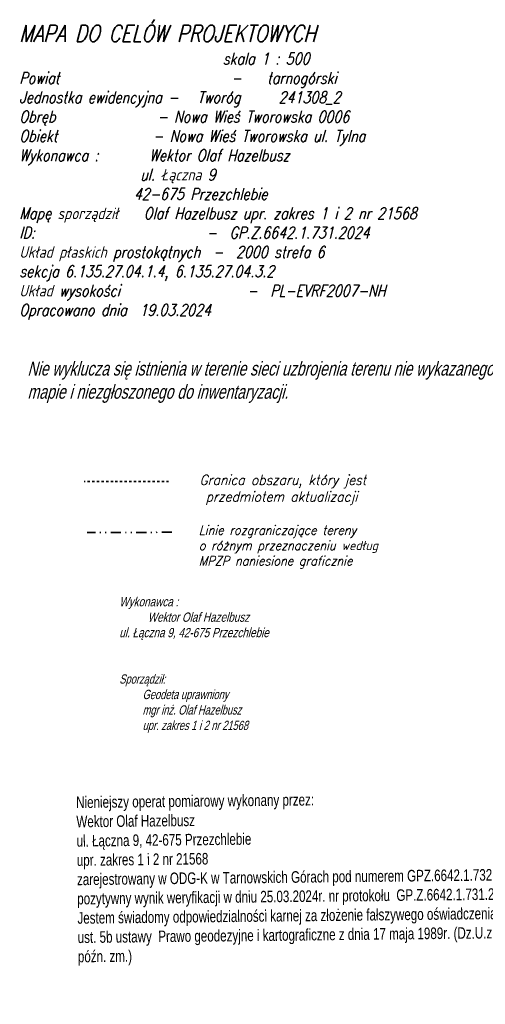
# Model space of a CAD drawing. Header units: metres. Extents: x 6553410 to 6553682, y 5599441 to 5599693.
# Tile 11 of 19: x 6553410 to 6553460, y 5599585 to 5599691. Entities that reach past the tile are written whole.
import ezdxf

# ---------------------------------------------------------------- set-up
doc = ezdxf.new("R2010")
doc.units = ezdxf.units.M
doc.header["$LTSCALE"] = 0.5
for name, pattern in [('2', [0.9, 0.6, -0.3]), ('BUR', [4.5, 3, -1.5]), ('GAW', [5.1, 2.2, -0.97, 0, -0.96, 0, -0.97]), ('otkz_500', [1, 0.5, -0.5])]:
    doc.linetypes.add(name, pattern=pattern)
doc.layers.get('0').update_dxf_attribs({"color": 2, "linetype": 'CONTINUOUS', "lineweight": 5})
doc.layers.add('Obszar roboty geodezyjnej', color=7, linetype='CONTINUOUS')
doc.layers.add('przepust', color=7, linetype='CONTINUOUS')
doc.styles.get("Standard").update_dxf_attribs({"font": 'Working1250', "width": 0.75})
doc.styles.add('UZBROJENIE', font='SIMPLEX', dxfattribs={"width": 0.8, "oblique": 15.00003, "height": 0.9})
doc.styles.add('WYMIAR', font='SIMPLEX', dxfattribs={"width": 0.9, "height": 0.9})

msp = doc.modelspace()

# ---------------------------------------------------------------- linework, layer by layer
at = {"color": 182, "linetype": 'GAW', "lineweight": 35}
msp.add_line((6553426.68, 5599635.98, 224.86), (6553417.56, 5599635.97, 224.86), dxfattribs=at)
at = {"layer": 'przepust', "color": 6, "linetype": 'otkz_500', "lineweight": 35}
msp.add_line((6553426.33, 5599641.46, 674.59), (6553417.22, 5599641.46, 674.59), dxfattribs=at)

# ---------------------------------------------------------------- texts
at = {"color": 7, "lineweight": 25, "insert": (6553410.23, 5599693.06), "char_height": 1.44, "width": 81.5227, "attachment_point": 1, "style": 'UZBROJENIE'}
msp.add_mtext('\\P\\H1.25x;MAPA DO CELÓW PROJEKTOWYCH\\P\\H0.69448x;                                skala 1 : 500\\PPowiat                           -    tarnogórski\\PJednostka ewidencyjna -   Tworóg      241308_2\\PObręb                - Nowa Wieś Tworowska 0006\\PObiekt               - Nowa Wieś Tworowska ul. Tylna\\PWykonawca :        Wektor Olaf Hazelbusz\\P                   ul. Łączna 9  \\P                  42-675 Przezchlebie\\PMapę sporządził    Olaf Hazelbusz upr. zakres 1 i 2 nr 21568 \\PID:                           -  GP.Z.6642.1.731.2024\\PUkład płaskich prostokątnych  -  2000 strefa 6  \\Psekcja 6\\Q15;.135.27.04.1.4, 6.135.27.04.3.2\\PUkład wysokości                    -  PL-EVRF2007-NH\\POpracowano dnia  19.03.2024\\P', dxfattribs=at)
at = {"color": 6, "lineweight": 25, "insert": (6553429.66, 5599642.17, 674.59), "char_height": 1.0793, "width": 26.4087, "attachment_point": 1, "style": 'WYMIAR'}
msp.add_mtext('\\Fsimplex|c238;\\Q15;Granica obszaru, który jest\\P\\pxr6.0247; przedmiotem aktualizacji', dxfattribs=at)
at = {"color": 182, "linetype": 'BUR', "lineweight": 25, "insert": (6553429.58, 5599636.71, 224.86), "char_height": 0.9916, "width": 23.3302, "attachment_point": 1, "style": 'WYMIAR'}
msp.add_mtext('{\\Fsimplex|c0;\\Q15;Linie rozgraniczające tereny \\Po różnym przeznaczeniu według \\PMPZP naniesione graficznie}', dxfattribs=at)
at = {"layer": 'Obszar roboty geodezyjnej', "color": 7, "linetype": '2', "lineweight": 25, "attachment_point": 1}
for s, insert, char_height, width in [('\\H1.00005x;\\Q15;Nie wyklucza się istnienia w terenie sieci uzbrojenia terenu nie wykazanego na niniejszej mapie i niezgłoszonego do inwentaryzacji.', (6553411.11, 5599654.38), 1.5, 60.2705), ('{\\Q15;\\P\\Fc:\\windows\\fonts\\simplex|c238;\\W0.8;Wykonawca :\\P\\Ftxt|c238;\\W0.75;           \\Fc:\\windows\\fonts\\simplex|c238;\\W0.8;Wektor Olaf Hazelbusz\\Pul. Łączna 9, 42-675 Przezchlebie\\P\\P\\Ftxt|c238;\\W0.75;                 \\PSporządził:   \\P         Geodeta uprawniony\\P         mgr inż. Olaf Hazelbusz\\P         upr. zakres 1 i 2 nr 21568}', (6553421.01, 5599630.67, 224.86), 1, 37.5318)]:
    msp.add_mtext(s, dxfattribs=dict(at, insert=insert, char_height=char_height, width=width))
at = {"layer": 'Obszar roboty geodezyjnej', "color": 1, "linetype": 'ByBlock', "insert": (6553416.35, 5599607.5), "char_height": 1.24705, "width": 57.0415, "attachment_point": 1, "rotation": 0.6408}
msp.add_mtext('Nieniejszy operat pomiarowy wykonany przez:\\PWektor Olaf Hazelbusz\\Pul. Łączna 9, 42-675 Przezchlebie\\Pupr. zakres 1 i 2 nr 21568\\Pzarejestrowany w ODG-K w Tarnowskich Górach pod numerem GPZ.6642.1.732.2024 uzyskał pozytywny wynik weryfikacji w dniu 25.03.2024r. nr protokołu  GP.Z.6642.1.731.2024_28178 \\PJestem świadomy odpowiedzialności karnej za złożenie fałszywego oświadczenia, zgodnie z art 12b ust. 5b ustawy  Prawo geodezyjne i kartograficzne z dnia 17 maja 1989r. (Dz.U.z2020r. poz.276 z późn. zm.)', dxfattribs=at)

doc.saveas('drawing.dxf')
